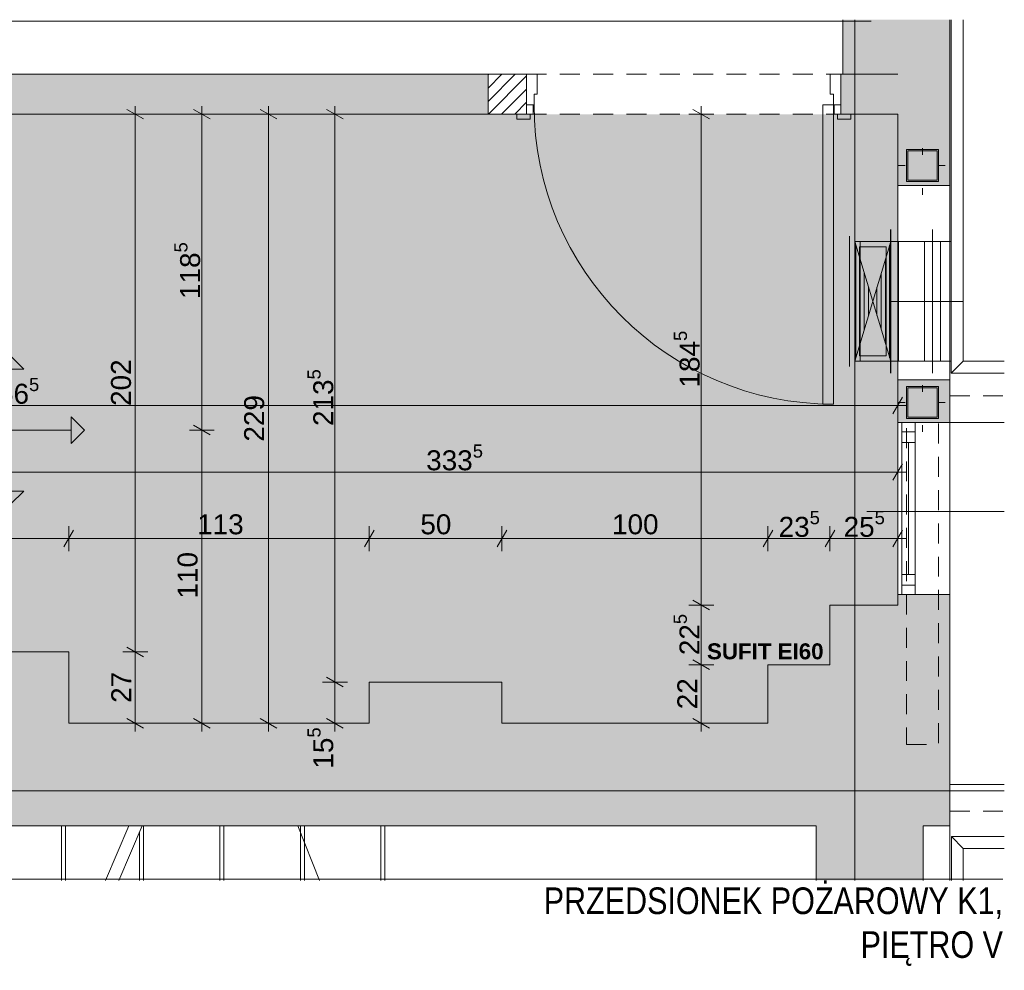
# Paper-space layout 'A-56 UKŁAD SUFITÓW PODWIESZONYCH' of a CAD drawing. Header units: millimetres. Extents: x 0 to 800, y 0 to 594.
# Tile 23 of 27: x 611 to 685, y 347 to 418. Entities that reach past the tile are written whole.
import ezdxf
from ezdxf.xclip import XClip

# ---------------------------------------------------------------- set-up
doc = ezdxf.new("R2010")
doc.units = ezdxf.units.MM
doc.header["$MEASUREMENT"] = 0
doc.header["$XCLIPFRAME"] = 0
for name, pattern in [('DASHDOT', [254, 127, -63.5, 0, -63.5]), ('DASHDOTX2', [1000, 500, -250, 0, -250]), ('DOT2', [3, 0.5, -2.5]), ('GESTRICHELT2', [93.75, 62.5, -31.25]), ('Przer. długie kreski', [2.5, 1.5, -1]), ('PRZERYWANA_DU_A', [550, 350, -200])]:
    doc.linetypes.add(name, pattern=pattern)
for name, color, linetype in [('A_konstrukcja stalowa', 7, 'Continuous'), ('A_sufity projektowane', 7, 'Continuous'), ('A_ściany', 7, 'Continuous'), ('A_ściany proj', 7, 'Continuous'), ('Nowe_A_sufity projektowane opisy', 7, 'Continuous')]:
    doc.layers.add(name, color=color, linetype=linetype)
for name, color, linetype, lineweight, true_color in [('A_konstrukcja stalowa_Nr_pióra__10', 7, 'Continuous', 13, 0x4b4b4b), ('A_osie_Nr_pióra__16', 7, 'Continuous', 5, 0x0f0f0f), ('A_sanitarne_Nr_pióra__6', 7, 'Continuous', 13, 0xa9a9a9), ('A_schody_Nr_pióra__10', 7, 'Continuous', 13, 0x4b4b4b), ('A_schody_Nr_pióra__4', 7, 'Continuous', 18, 0x4b4b4b), ('A_sufity projektowane opisy_Nr_pióra__19', 7, 'Continuous', 5, 0x191919), ('A_sufity projektowane opisy_Nr_pióra__8', 7, 'Continuous', 13, 0x4c4c4c), ('A_ściany_Nr_pióra__10', 7, 'Continuous', 13, 0x4b4b4b), ('A_ściany_Nr_pióra__19', 7, 'Continuous', 5, 0x191919), ('FLUID-NP1_Nr_pióra__14', 7, 'Continuous', 5, 0x1e1e1e), ('Nowe_A_sufity projektowane opisy_Nr_pióra__19', 7, 'Continuous', 5, 0x191919), ('Okna Archicada_Nr_pióra__19', 7, 'Continuous', 5, 0x191919)]:
    doc.layers.add(name, color=color, linetype=linetype, lineweight=lineweight, true_color=true_color)
for name, color, linetype, lineweight in [('A_opis_Nr_pióra__1', 7, 'Continuous', 20), ('A_stolarka_Nr_pióra__3', 252, 'Continuous', 13), ('A_sufity projektowane wymiary_Nr_pióra__1', 7, 'Continuous', 20), ('A_sufity projektowane wymiary_Nr_pióra__2', 8, 'Continuous', 13), ('A_ściany proj_Nr_pióra__1', 7, 'Continuous', 20), ('A_ściany_Nr_pióra__1', 7, 'Continuous', 20), ('Drzwi Archicad_Nr_pióra__3', 252, 'Continuous', 13), ('FLUID-NP1-SYM_Nr_pióra__2', 8, 'Continuous', 13), ('FLUID-NP1_Nr_pióra__3', 252, 'Continuous', 13), ('FLUID-NP1_Nr_pióra__5', 250, 'Continuous', 18)]:
    doc.layers.add(name, color=color, linetype=linetype, lineweight=lineweight)
doc.styles.add('STYL_AUTOMATYCZNY_1', font='arial.ttf')
doc.styles.add('STYL_AUTOMATYCZNY_2', font='ARIALN.TTF')
doc.styles.add('STYL_AUTOMATYCZNY_3', font='arial.ttf')
doc.styles.add('STYL_AUTOMATYCZNY_4', font='arial.ttf')

# ---------------------------------------------------------------- blocks, each defined once
blk = doc.blocks.new('Rysunek_10_10', base_point=(-3536.63, -529.801))
at = {"layer": 'A_konstrukcja stalowa', "linetype": 'Continuous', "lineweight": 0, "true_color": 0x252525}
h = blk.add_hatch(color=250, dxfattribs=at)
h.paths.add_polyline_path([(677.85, 406.128), (680.25, 406.128), (680.25, 408.528), (677.85, 408.528)])
h.paths.add_polyline_path([(677.95, 406.228), (677.95, 408.428), (680.15, 408.428), (680.15, 406.228)], flags=0)
h = blk.add_hatch(color=250, dxfattribs=at)
h.paths.add_polyline_path([(677.85, 388.328), (680.25, 388.328), (680.25, 390.728), (677.85, 390.728)])
h.paths.add_polyline_path([(677.95, 388.428), (677.95, 390.628), (680.15, 390.628), (680.15, 388.428)], flags=0)
at = {"layer": 'A_sufity projektowane', "linetype": 'Continuous', "lineweight": 0, "true_color": 0x4b4b4b}
h = blk.add_hatch(dxfattribs=at)
h.set_pattern_fill('do_wyburzenia_000a', color=251, style=0, pattern_type=2)
h.set_pattern_definition([(0, (621.86986, 383.6867), (0, 0.75), [0, -0.75])])
h.paths.add_polyline_path([(543.88, 370.788), (547.58, 370.788), (547.58, 363.728), (576.72, 363.728), (576.72, 370.788), (614.92, 370.788), (614.92, 365.428), (637.5, 365.428), (637.5, 368.528), (647.46, 368.528), (647.46, 365.428), (667.44, 365.428), (667.44, 369.828), (672.1, 369.803), (672.1, 374.308), (677.2, 374.308), (677.2, 411.188), (543.88, 411.188)])
at = {"layer": 'A_ściany', "linetype": 'Continuous', "lineweight": 0, "true_color": 0x000000}
for points in [[(673.06, 418.288), (673.06, 414.188), (681.1, 414.188), (681.1, 418.288)], [(646.42, 414.188), (570.38, 414.188), (570.38, 411.188), (646.42, 411.188)], [(672.92, 414.188), (672.92, 411.188), (677.2, 411.188), (677.2, 414.188)], [(677.2, 405.828), (679.8, 405.828), (681.1, 405.828), (681.1, 414.188), (677.2, 414.188)], [(677.2, 388.028), (681.1, 388.028), (681.1, 391.228), (679.8, 391.228), (677.2, 391.228)], [(677.2, 374.308), (681.1, 374.308), (681.1, 375.108), (677.2, 375.108)], [(672.1, 374.308), (672.1, 369.828), (681.1, 357.728), (681.1, 374.308)], [(614.92, 370.788), (576.72, 370.788), (576.72, 357.728), (614.92, 357.728)], [(672.1, 369.828), (667.44, 369.828), (667.44, 357.728), (681.1, 357.728)], [(647.46, 368.528), (637.5, 368.528), (637.5, 357.728), (647.46, 357.728)], [(637.5, 365.428), (614.92, 365.428), (614.92, 357.728), (637.5, 357.728)], [(667.44, 365.428), (647.46, 365.428), (647.46, 357.728), (667.44, 357.728)], [(671.06, 357.728), (671.06, 353.628), (679.1, 353.628), (679.1, 357.728)]]:
    blk.add_hatch(color=18, dxfattribs=at).paths.add_polyline_path(points)
at = {"layer": 'A_ściany proj', "linetype": 'Continuous', "lineweight": 0, "true_color": 0x000000}
h = blk.add_hatch(dxfattribs=at)
h.set_pattern_fill('bloczki_ceramiczne_000a', color=18, style=0, pattern_type=2)
h.set_pattern_definition([(45, (-3536.6302, -529.8013), (-0.49497475, 0.49497475), [])])
h.paths.add_polyline_path([(646.42, 411.188), (649.32, 411.188), (649.32, 414.188), (646.42, 414.188)])
at = {"layer": 'Nowe_A_sufity projektowane opisy', "linetype": 'Continuous', "lineweight": 0, "true_color": 0x191919}
for points in [[(610.54, 393.037), (609.54, 392.037), (611.54, 392.037)], [(616.118, 387.458), (615.118, 388.458), (615.118, 386.458)], [(610.54, 381.88), (611.54, 382.88), (609.54, 382.88)]]:
    blk.add_hatch(color=250, dxfattribs=at).paths.add_polyline_path(points)
at = {"layer": 'A_konstrukcja stalowa_Nr_pióra__10', "color": 251, "linetype": 'DOT2', "lineweight": 13, "true_color": 0x4b4b4b}
for p, q in [((679.05, 405.128), (679.05, 409.528)), ((677.25, 407.328), (680.85, 407.328)), ((679.05, 387.328), (679.05, 391.728)), ((677.25, 389.528), (680.85, 389.528))]:
    blk.add_line(p, q, dxfattribs=at)
at = {"layer": 'A_konstrukcja stalowa_Nr_pióra__10', "color": 251, "linetype": 'Continuous', "lineweight": 13, "true_color": 0x4b4b4b}
for p, q in [((680.25, 408.528), (677.85, 408.528)), ((677.85, 408.528), (677.85, 406.128)), ((677.95, 406.228), (677.95, 408.428)), ((677.95, 408.428), (680.15, 408.428)), ((680.15, 408.428), (680.15, 406.228)), ((680.25, 406.128), (680.25, 408.528)), ((677.85, 406.128), (680.25, 406.128)), ((680.15, 406.228), (677.95, 406.228)), ((680.25, 390.728), (677.85, 390.728)), ((677.85, 390.728), (677.85, 388.328)), ((677.95, 388.428), (677.95, 390.628)), ((677.95, 390.628), (680.15, 390.628)), ((680.15, 390.628), (680.15, 388.428)), ((680.25, 388.328), (680.25, 390.728)), ((677.85, 388.328), (680.25, 388.328)), ((680.15, 388.428), (677.95, 388.428))]:
    blk.add_line(p, q, dxfattribs=at)
at = {"layer": 'A_konstrukcja stalowa_Nr_pióra__10', "color": 251, "linetype": 'Przer. długie kreski', "lineweight": 13, "true_color": 0x4b4b4b, "flags": 128}
blk.add_lwpolyline([(677.85, 363.848), (680.25, 363.848), (680.25, 388.328), (677.85, 388.328)], close=True, dxfattribs=at)
at = {"layer": 'A_osie_Nr_pióra__16', "color": 250, "linetype": 'DASHDOTX2', "lineweight": 5, "true_color": 0x0f0f0f}
for p, q in [((673.964, 418.288), (673.964, 353.628)), ((685.2, 360.348), (537.28, 360.348))]:
    blk.add_line(p, q, dxfattribs=at)
at = {"layer": 'A_sanitarne_Nr_pióra__6', "color": 253, "linetype": 'Continuous', "lineweight": 13, "true_color": 0xa9a9a9}
for p, q in [((681.2, 391.728), (681.2, 418.288)), ((682.1, 418.288), (682.1, 392.628)), ((679.8, 391.728), (679.8, 402.528)), ((681.2, 401.628), (679.8, 401.628)), ((680.4, 392.628), (680.4, 401.628)), ((681.2, 392.628), (679.8, 392.628)), ((681.2, 391.728), (682.1, 392.628)), ((682.1, 392.628), (685.2, 392.628)), ((685.2, 391.728), (681.2, 391.728)), ((681.221, 356.928), (682.121, 356.028)), ((681.221, 356.928), (681.221, 353.628)), ((685.2, 356.928), (681.221, 356.928)), ((682.121, 353.628), (682.121, 356.028)), ((685.2, 356.028), (682.121, 356.028))]:
    blk.add_line(p, q, dxfattribs=at)
at = {"layer": 'A_sanitarne_Nr_pióra__6', "color": 253, "linetype": 'DASHDOT', "lineweight": 13, "true_color": 0xa9a9a9}
blk.add_line((682.1, 397.128), (679.8, 397.128), dxfattribs=at)
at = {"layer": 'A_schody_Nr_pióra__10', "color": 251, "linetype": 'GESTRICHELT2', "lineweight": 13, "true_color": 0x4b4b4b}
for p, q in [((614.672, 353.628), (614.672, 357.728)), ((620.546, 353.628), (620.546, 357.728)), ((626.584, 353.628), (626.584, 357.728)), ((632.622, 353.628), (632.622, 357.728)), ((638.66, 353.628), (638.66, 357.728))]:
    blk.add_line(p, q, dxfattribs=at)
at = {"layer": 'A_schody_Nr_pióra__4', "color": 251, "linetype": 'Continuous', "lineweight": 18, "true_color": 0x4b4b4b}
for p, q in [((614.372, 353.628), (614.372, 357.728)), ((617.676, 353.628), (619.442, 357.728)), ((618.676, 353.628), (620.442, 357.728)), ((620.246, 353.628), (620.246, 357.273)), ((626.284, 353.628), (626.284, 357.728)), ((632.124, 357.728), (633.763, 353.628)), ((632.322, 353.628), (632.322, 357.728)), ((638.36, 353.628), (638.36, 357.728))]:
    blk.add_line(p, q, dxfattribs=at)
at = {"layer": 'A_stolarka_Nr_pióra__3', "color": 252, "linetype": 'Continuous', "lineweight": 13}
blk.add_line((685.2, 381.334), (674.884, 381.334), dxfattribs=at)
at = {"layer": 'A_sufity projektowane opisy_Nr_pióra__19', "color": 250, "linetype": 'PRZERYWANA_DU_A', "lineweight": 5, "true_color": 0x191919, "flags": 128}
blk.add_lwpolyline([(685.1, 353.728), (537.38, 353.728), (537.38, 418.188), (685.1, 418.188)], close=True, dxfattribs=at)
at = {"layer": 'A_sufity projektowane wymiary_Nr_pióra__1', "color": 7, "linetype": 'Continuous', "lineweight": 20}
for p, q in [((620.545, 410.828), (619.295, 411.549)), ((625.545, 410.828), (624.295, 411.549)), ((630.545, 410.828), (629.295, 411.549)), ((635.545, 410.828), (634.295, 411.549)), ((663.065, 410.828), (661.815, 411.549)), ((676.839, 388.683), (677.561, 389.933)), ((624.295, 387.819), (625.545, 387.098)), ((676.839, 383.683), (677.561, 384.933)), ((615.281, 379.933), (614.559, 378.683)), ((637.861, 379.933), (637.139, 378.683)), ((647.821, 379.933), (647.099, 378.683)), ((667.801, 379.933), (667.079, 378.683)), ((672.461, 379.933), (671.739, 378.683)), ((676.839, 378.683), (677.561, 379.933)), ((661.815, 374.669), (663.065, 373.948)), ((619.295, 371.149), (620.545, 370.428)), ((661.815, 370.189), (663.065, 369.468)), ((634.295, 368.889), (635.545, 368.168)), ((619.295, 365.789), (620.545, 365.068)), ((624.295, 365.789), (625.545, 365.068)), ((629.295, 365.789), (630.545, 365.068)), ((634.295, 365.789), (635.545, 365.068)), ((661.815, 365.789), (663.065, 365.068))]:
    blk.add_line(p, q, dxfattribs=at)
at = {"layer": 'A_sufity projektowane wymiary_Nr_pióra__2', "color": 8, "linetype": 'Continuous', "lineweight": 13}
for p, q in [((619.92, 411.188), (619.92, 411.8)), ((624.92, 411.188), (624.92, 411.8)), ((629.92, 411.188), (629.92, 411.8)), ((634.92, 411.188), (634.92, 411.8)), ((662.44, 411.188), (662.44, 411.8)), ((620.857, 411.188), (618.982, 411.188)), ((619.92, 370.788), (619.92, 411.188)), ((625.857, 411.188), (623.983, 411.188)), ((624.92, 387.458), (624.92, 411.188)), ((630.858, 411.188), (628.982, 411.188)), ((629.92, 365.428), (629.92, 411.188)), ((635.857, 411.188), (633.982, 411.188)), ((634.92, 368.528), (634.92, 411.188)), ((663.377, 411.188), (661.502, 411.188)), ((662.44, 374.308), (662.44, 411.188)), ((677.2, 388.371), (677.2, 390.246)), ((543.88, 389.308), (677.2, 389.308)), ((677.2, 389.308), (677.811, 389.308)), ((625.857, 387.458), (623.983, 387.458)), ((624.92, 365.428), (624.92, 387.458)), ((677.2, 383.371), (677.2, 385.246)), ((610.54, 384.308), (677.2, 384.308)), ((677.2, 384.308), (677.811, 384.308)), ((614.92, 378.371), (614.92, 380.246)), ((637.5, 378.371), (637.5, 380.246)), ((647.46, 378.371), (647.46, 380.246)), ((667.44, 378.371), (667.44, 380.246)), ((672.1, 378.371), (672.1, 380.246)), ((677.2, 378.371), (677.2, 380.246)), ((576.72, 379.308), (614.92, 379.308)), ((614.92, 379.308), (637.5, 379.308)), ((637.5, 379.308), (647.46, 379.308)), ((647.46, 379.308), (667.44, 379.308)), ((667.44, 379.308), (672.1, 379.308)), ((672.1, 379.308), (677.2, 379.308)), ((677.2, 379.308), (677.811, 379.308)), ((663.377, 374.308), (661.502, 374.308)), ((662.44, 369.828), (662.44, 374.308)), ((620.857, 370.788), (618.982, 370.788)), ((619.92, 365.428), (619.92, 370.788)), ((663.377, 369.828), (661.502, 369.828)), ((662.44, 365.428), (662.44, 369.828)), ((635.857, 368.528), (633.982, 368.528)), ((634.92, 365.428), (634.92, 368.528)), ((620.857, 365.428), (618.982, 365.428)), ((619.92, 364.817), (619.92, 365.428)), ((625.857, 365.428), (623.983, 365.428)), ((624.92, 364.817), (624.92, 365.428)), ((630.858, 365.428), (628.982, 365.428)), ((629.92, 364.817), (629.92, 365.428)), ((635.857, 365.428), (633.982, 365.428)), ((634.92, 364.817), (634.92, 365.428)), ((663.377, 365.428), (661.502, 365.428)), ((662.44, 364.817), (662.44, 365.428))]:
    blk.add_line(p, q, dxfattribs=at)
at = {"layer": 'A_ściany proj_Nr_pióra__1', "color": 7, "linetype": 'Continuous', "lineweight": 20, "flags": 128}
for points in [[(649.32, 414.188), (646.42, 414.188)], [(646.42, 414.188), (646.42, 411.188)], [(649.32, 411.188), (649.32, 414.188)], [(646.42, 411.188), (649.32, 411.188)]]:
    blk.add_lwpolyline(points, dxfattribs=at)
at = {"layer": 'A_ściany_Nr_pióra__1', "color": 7, "linetype": 'Continuous', "lineweight": 20}
for p, q in [((649.32, 414.188), (649.32, 411.888)), ((672.92, 414.188), (672.92, 411.888)), ((649.32, 411.888), (649.32, 411.188)), ((672.92, 411.888), (672.92, 411.188)), ((649.32, 411.188), (648.58, 411.188)), ((672.92, 411.188), (673.66, 411.188)), ((679.8, 405.828), (677.2, 405.828)), ((679.8, 405.828), (681.1, 405.828)), ((679.8, 391.228), (677.2, 391.228)), ((679.8, 391.228), (681.1, 391.228)), ((681.1, 388.028), (677.2, 388.028)), ((681.1, 375.108), (677.2, 375.108)), ((681.1, 357.728), (681.1, 353.628))]:
    blk.add_line(p, q, dxfattribs=at)
at = {"layer": 'A_ściany_Nr_pióra__1', "color": 7, "linetype": 'Continuous', "lineweight": 20, "flags": 128}
for points in [[(673.06, 418.288), (673.06, 414.188)], [(681.1, 414.188), (681.1, 418.288)], [(646.42, 414.188), (609.564, 414.188)], [(646.42, 411.188), (646.42, 414.188)], [(677.2, 414.188), (672.92, 414.188)], [(673.06, 414.188), (677.2, 414.188)], [(681.1, 405.828), (681.1, 414.188)], [(570.38, 411.188), (646.42, 411.188)], [(672.92, 411.188), (677.2, 411.188)], [(677.2, 411.188), (677.2, 405.828)], [(677.2, 391.228), (677.2, 388.028)], [(681.1, 388.028), (681.1, 391.228)], [(677.2, 388.028), (677.2, 374.308)], [(681.1, 388.028), (677.2, 388.028)], [(681.1, 374.308), (681.1, 388.028)], [(677.2, 375.108), (677.2, 374.308)], [(681.1, 374.308), (681.1, 375.108)], [(672.1, 374.308), (672.1, 369.828)], [(677.2, 374.308), (672.1, 374.308)], [(681.1, 357.728), (681.1, 374.308)], [(614.92, 370.788), (576.72, 370.788)], [(614.92, 365.428), (614.92, 370.788)], [(672.1, 369.828), (667.44, 369.828)], [(667.44, 369.828), (667.44, 365.428)], [(647.46, 368.528), (637.5, 368.528)], [(637.5, 368.528), (637.5, 365.428)], [(647.46, 365.428), (647.46, 368.528)], [(637.5, 365.428), (614.92, 365.428)], [(667.44, 365.428), (647.46, 365.428)], [(576.72, 357.728), (614.92, 357.728)], [(614.92, 357.728), (637.5, 357.728)], [(637.5, 357.728), (647.46, 357.728)], [(647.46, 357.728), (667.44, 357.728)], [(667.44, 357.728), (671.06, 357.728)], [(671.06, 357.728), (671.06, 353.628)], [(671.06, 357.728), (671.06, 353.628)], [(679.1, 353.628), (679.1, 357.728)], [(679.1, 357.728), (681.1, 357.728)]]:
    blk.add_lwpolyline(points, dxfattribs=at)
at = {"layer": 'A_ściany_Nr_pióra__10', "color": 251, "linetype": 'Przer. długie kreski', "lineweight": 13, "true_color": 0x4b4b4b}
for p, q in [((681.1, 390.028), (685.2, 390.028)), ((681.1, 358.828), (685.2, 358.828))]:
    blk.add_line(p, q, dxfattribs=at)
at = {"layer": 'A_ściany_Nr_pióra__10', "color": 251, "linetype": 'Continuous', "lineweight": 13, "true_color": 0x4b4b4b}
for p, q in [((681.1, 388.028), (685.2, 388.028)), ((681.1, 360.828), (685.2, 360.828))]:
    blk.add_line(p, q, dxfattribs=at)
at = {"layer": 'A_ściany_Nr_pióra__19', "color": 250, "linetype": 'Continuous', "lineweight": 5, "true_color": 0x191919}
for p, q in [((677.2, 388.028), (677.2, 375.108)), ((681.1, 375.108), (681.1, 388.028))]:
    blk.add_line(p, q, dxfattribs=at)
at = {"layer": 'Drzwi Archicad_Nr_pióra__3', "color": 252, "linetype": 'Przer. długie kreski', "lineweight": 13}
for p, q in [((649.32, 414.188), (672.92, 414.188)), ((649.32, 411.188), (672.92, 411.188))]:
    blk.add_line(p, q, dxfattribs=at)
at = {"layer": 'Drzwi Archicad_Nr_pióra__3', "color": 252, "linetype": 'Continuous', "lineweight": 13}
for p, q in [((649.32, 411.888), (649.32, 414.188)), ((649.32, 414.188), (650.12, 414.188)), ((649.32, 414.188), (649.32, 411.888)), ((649.32, 414.188), (649.32, 411.888)), ((650.12, 414.188), (650.12, 412.688)), ((672.12, 412.688), (672.12, 414.188)), ((672.12, 414.188), (672.92, 414.188)), ((672.92, 414.188), (672.92, 411.888)), ((672.92, 414.188), (672.92, 411.888)), ((672.92, 414.188), (672.92, 411.888)), ((650.12, 412.688), (649.88, 412.688)), ((649.88, 412.688), (649.88, 411.888)), ((672.36, 412.688), (672.12, 412.688)), ((672.36, 411.888), (672.36, 412.688)), ((649.32, 411.188), (649.32, 411.888)), ((649.32, 411.888), (649.82, 411.888)), ((649.88, 411.888), (649.32, 411.888)), ((649.32, 411.888), (649.32, 411.188)), ((649.32, 411.888), (649.32, 411.188)), ((649.82, 411.888), (649.82, 411.188)), ((672.36, 411.888), (671.56, 411.888)), ((671.56, 411.888), (671.56, 389.408)), ((672.92, 411.888), (672.36, 411.888)), ((672.36, 389.408), (672.36, 411.888)), ((672.42, 411.188), (672.42, 411.888)), ((672.42, 411.888), (672.92, 411.888)), ((672.92, 411.888), (672.92, 411.188)), ((672.92, 411.888), (672.92, 411.188)), ((672.92, 411.888), (672.92, 411.188)), ((648.58, 410.808), (648.58, 411.188)), ((648.58, 411.188), (649.58, 411.188)), ((649.32, 411.188), (648.58, 411.188)), ((649.32, 411.188), (648.58, 411.188)), ((649.58, 410.808), (648.58, 410.808)), ((649.82, 411.188), (649.32, 411.188)), ((649.58, 411.188), (649.58, 410.808)), ((672.92, 411.188), (672.42, 411.188)), ((672.66, 411.188), (673.66, 411.188)), ((672.66, 410.808), (672.66, 411.188)), ((673.66, 410.808), (672.66, 410.808)), ((672.92, 411.188), (673.66, 411.188)), ((672.92, 411.188), (673.66, 411.188)), ((673.66, 411.188), (673.66, 410.808)), ((671.56, 389.408), (672.36, 389.408))]:
    blk.add_line(p, q, dxfattribs=at)
blk.add_arc((672.36, 411.888), 22.48, 180, 270, dxfattribs=at)
at = {"layer": 'FLUID-NP1-SYM_Nr_pióra__2', "color": 8, "linetype": 'DASHDOT', "lineweight": 13}
for p in [(679.8, 397.128), (676.66, 397.128)]:
    blk.add_line(p, (676.66, 397.128), dxfattribs=at)
at = {"layer": 'FLUID-NP1_Nr_pióra__14', "color": 250, "linetype": 'Continuous', "lineweight": 5, "true_color": 0x1e1e1e}
for p, q in [((673.964, 391.728), (673.964, 402.528)), ((676.66, 391.728), (676.66, 402.528)), ((676.664, 391.728), (676.664, 402.528)), ((679.8, 391.728), (679.8, 402.528))]:
    blk.add_line(p, q, dxfattribs=at)
at = {"layer": 'FLUID-NP1_Nr_pióra__3', "color": 252, "linetype": 'Continuous', "lineweight": 13}
for p, q in [((673.564, 402.028), (673.564, 392.228)), ((673.564, 402.028), (673.564, 392.228)), ((673.964, 392.628), (676.664, 401.628)), ((676.664, 392.628), (673.964, 401.628)), ((673.964, 401.628), (673.964, 401.628)), ((677.26, 392.628), (677.26, 401.628)), ((679.2, 392.628), (679.2, 401.628)), ((674.044, 392.895), (674.044, 401.362)), ((676.314, 401.228), (674.314, 401.228)), ((674.314, 401.228), (674.314, 393.028)), ((676.314, 393.028), (676.314, 401.228)), ((676.584, 392.895), (676.584, 401.362)), ((674.361, 393.953), (674.361, 400.303)), ((676.266, 393.953), (676.266, 400.303)), ((674.679, 395.012), (674.679, 399.245)), ((675.949, 395.012), (675.949, 399.245)), ((674.996, 396.07), (674.996, 398.187)), ((675.631, 396.07), (675.631, 398.187)), ((674.314, 393.028), (676.314, 393.028)), ((673.964, 392.628), (676.664, 392.628)), ((676.664, 392.628), (673.964, 392.628)), ((674.314, 392.628), (676.314, 392.628)), ((676.314, 392.628), (674.314, 392.628))]:
    blk.add_line(p, q, dxfattribs=at)
at = {"layer": 'FLUID-NP1_Nr_pióra__5', "color": 250, "linetype": 'Continuous', "lineweight": 18}
for p, q in [((673.564, 392.228), (673.564, 402.028)), ((673.964, 401.628), (673.964, 402.028)), ((676.664, 401.628), (673.964, 401.628)), ((673.964, 401.628), (673.964, 392.628)), ((674.364, 401.628), (673.964, 401.628)), ((674.364, 392.628), (674.364, 401.628)), ((679.8, 401.628), (676.66, 401.628)), ((673.964, 392.628), (676.664, 392.628)), ((673.964, 392.628), (674.364, 392.628)), ((673.964, 392.228), (673.964, 392.628)), ((679.8, 392.628), (676.66, 392.628))]:
    blk.add_line(p, q, dxfattribs=at)
at = {"layer": 'Nowe_A_sufity projektowane opisy_Nr_pióra__19', "color": 250, "linetype": 'Continuous', "lineweight": 5, "true_color": 0x191919}
for p, q in [((610.54, 393.037), (611.54, 392.037)), ((611.54, 392.037), (609.54, 392.037)), ((615.118, 386.458), (615.118, 388.458)), ((616.118, 387.458), (615.118, 388.458)), ((610.54, 387.458), (615.118, 387.458)), ((616.118, 387.458), (615.118, 386.458)), ((609.54, 382.88), (611.54, 382.88)), ((610.54, 381.88), (611.54, 382.88))]:
    blk.add_line(p, q, dxfattribs=at)
at = {"layer": 'Okna Archicada_Nr_pióra__19', "color": 250, "linetype": 'Continuous', "lineweight": 5, "true_color": 0x191919}
for p, q in [((679.8, 405.828), (677.2, 405.828)), ((677.2, 405.828), (677.2, 391.228)), ((679.8, 405.828), (681.1, 405.828)), ((681.1, 405.828), (681.1, 391.228)), ((679.8, 391.228), (677.2, 391.228)), ((679.8, 391.228), (681.1, 391.228)), ((677.5, 375.108), (677.5, 388.028)), ((677.5, 388.028), (678.5, 388.028)), ((678.5, 388.028), (678.5, 375.108)), ((678.5, 387.328), (677.5, 387.328)), ((677.5, 386.528), (678.5, 386.528)), ((678, 376.608), (678, 386.528)), ((677.5, 376.608), (678.5, 376.608)), ((678.5, 375.808), (677.5, 375.808)), ((678.5, 375.108), (677.5, 375.108))]:
    blk.add_line(p, q, dxfattribs=at)
at = {"layer": 'A_sufity projektowane opisy_Nr_pióra__8', "color": 251, "linetype": 'Continuous', "lineweight": 13, "true_color": 0x4c4c4c, "insert": (667.245, 370.829), "char_height": 1.2, "attachment_point": 5, "style": 'STYL_AUTOMATYCZNY_3'}
blk.add_mtext('\\A1;{\\pqc;\\fArial|b1|i0|c238|p0;\\W1.000000;SUFIT EI\\fArial|b1|i0|c238|p0;\\W1.000000;6\\fArial|b1|i0|c238|p0;\\W1.000000;0}', dxfattribs=at)
at = {"layer": 'A_sufity projektowane wymiary_Nr_pióra__1', "color": 7, "linetype": 'Continuous', "lineweight": 20, "char_height": 1.5, "attachment_point": 7, "rotation": 90, "style": 'STYL_AUTOMATYCZNY_1'}
for s, insert in [('\\A1;{\\pql;\\fArial|b0|i0|c238|p0;\\W1.000000;118\\fArial|b0|i0|c238|p0;\\W1.000000;\\A1{\\H.66x;\\S5^  ;}}', (625.228, 397.306)), ('\\A1;{\\pql;\\fArial|b0|i0|c238|p0;\\W1.000000;184\\fArial|b0|i0|c238|p0;\\W1.000000;\\A1{\\H.66x;\\S5^  ;}}', (662.748, 390.655)), ('\\A1;{\\pql;\\fArial|b0|i0|c238|p0;\\W1.000000;213\\fArial|b0|i0|c238|p0;\\W1.000000;\\A1{\\H.66x;\\S5^  ;}}', (635.229, 387.765)), ('\\A1;{\\pql;\\fArial|b0|i0|c238|p0;\\W1.000000;22\\fArial|b0|i0|c238|p0;\\W1.000000;\\A1{\\H.66x;\\S5^  ;}}', (662.739, 370.547)), ('\\A1;{\\pql;\\fArial|b0|i0|c238|p0;\\W1.000000;15\\fArial|b0|i0|c238|p0;\\W1.000000;\\A1{\\H.66x;\\S5^  ;}}', (635.228, 362.024))]:
    blk.add_mtext(s, dxfattribs=dict(at, insert=insert))
at = {"layer": 'A_sufity projektowane wymiary_Nr_pióra__1', "color": 7, "linetype": 'Continuous', "lineweight": 20, "char_height": 1.5, "attachment_point": 7, "style": 'STYL_AUTOMATYCZNY_1'}
for s, insert in [('\\A1;{\\pql;\\fArial|b0|i0|c238|p0;\\W1.000000;666\\fArial|b0|i0|c238|p0;\\W1.000000;\\A1{\\H.66x;\\S5^  ;}}', (608.446, 389.001)), ('\\A1;{\\pql;\\fArial|b0|i0|c238|p0;\\W1.000000;333\\fArial|b0|i0|c238|p0;\\W1.000000;\\A1{\\H.66x;\\S5^  ;}}', (641.776, 384)), ('\\A1;{\\pql;\\fArial|b0|i0|c238|p0;\\W1.000000;23\\fArial|b0|i0|c238|p0;\\W1.000000;\\A1{\\H.66x;\\S5^  ;}}', (668.248, 379)), ('\\A1;{\\pql;\\fArial|b0|i0|c238|p0;\\W1.000000;25\\fArial|b0|i0|c238|p0;\\W1.000000;\\A1{\\H.66x;\\S5^  ;}}', (673.128, 379.001))]:
    blk.add_mtext(s, dxfattribs=dict(at, insert=insert))
at = {"layer": 'A_sufity projektowane wymiary_Nr_pióra__1', "color": 7, "linetype": 'Continuous', "lineweight": 20, "char_height": 1.5, "attachment_point": 7, "rotation": 90, "style": 'STYL_AUTOMATYCZNY_4'}
for s, insert, width in [('\\A1;{\\pql;\\fArial|b0|i0|c238|p0;\\W1.000000;202}', (619.62, 389.272), 3.43226), ('\\A1;{\\pql;\\fArial|b0|i0|c238|p0;\\W1.000000;229}', (629.62, 386.592), 3.43226), ('\\A1;{\\pql;\\fArial|b0|i0|c238|p0;\\W1.000000;110}', (624.62, 374.804), 3.27958), ('\\A1;{\\pql;\\fArial|b0|i0|c238|p0;\\W1.000000;27}', (619.62, 366.964), 2.28817), ('\\A1;{\\pql;\\fArial|b0|i0|c238|p0;\\W1.000000;22}', (662.14, 366.484), 2.28817)]:
    blk.add_mtext(s, dxfattribs=dict(at, insert=insert, width=width))
at = {"layer": 'A_sufity projektowane wymiary_Nr_pióra__1', "color": 7, "linetype": 'Continuous', "lineweight": 20, "char_height": 1.5, "attachment_point": 7, "style": 'STYL_AUTOMATYCZNY_4'}
for s, insert, width in [('\\A1;{\\pql;\\fArial|b0|i0|c238|p0;\\W1.000000;113}', (624.57, 379.608), 3.27958), ('\\A1;{\\pql;\\fArial|b0|i0|c238|p0;\\W1.000000;50}', (641.336, 379.608), 2.28817), ('\\A1;{\\pql;\\fArial|b0|i0|c238|p0;\\W1.000000;100}', (655.734, 379.608), 3.43226)]:
    blk.add_mtext(s, dxfattribs=dict(at, insert=insert, width=width))

psp = doc.layouts.new('A-56 UKŁAD SUFITÓW PODWIESZONYCH')

# ---------------------------------------------------------------- block references
at = {"color": 37, "linetype": 'Continuous', "lineweight": 5, "true_color": 0x656532}
ref = psp.add_blockref('Rysunek_10_10', (-3536.63, -529.801), dxfattribs=at)
XClip(ref).set_block_clipping_path([(537.2799994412, 353.6283445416), (685.1999994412, 418.2883445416)])

# ---------------------------------------------------------------- texts
at = {"layer": 'A_opis_Nr_pióra__1', "color": 7, "linetype": 'Continuous', "lineweight": 20, "insert": (685.1, 347.201), "char_height": 2, "width": 42.79719, "attachment_point": 9, "line_spacing_factor": 0.987261, "style": 'STYL_AUTOMATYCZNY_2'}
psp.add_mtext('\\A1;{\\pqr;\\fArial Narrow|b0|i0|c238|p0;\\W1.000000;PRZEDSIONEK POŻAROWY K1, PIĘTRO V}', dxfattribs=at)

doc.saveas('drawing.dxf')
